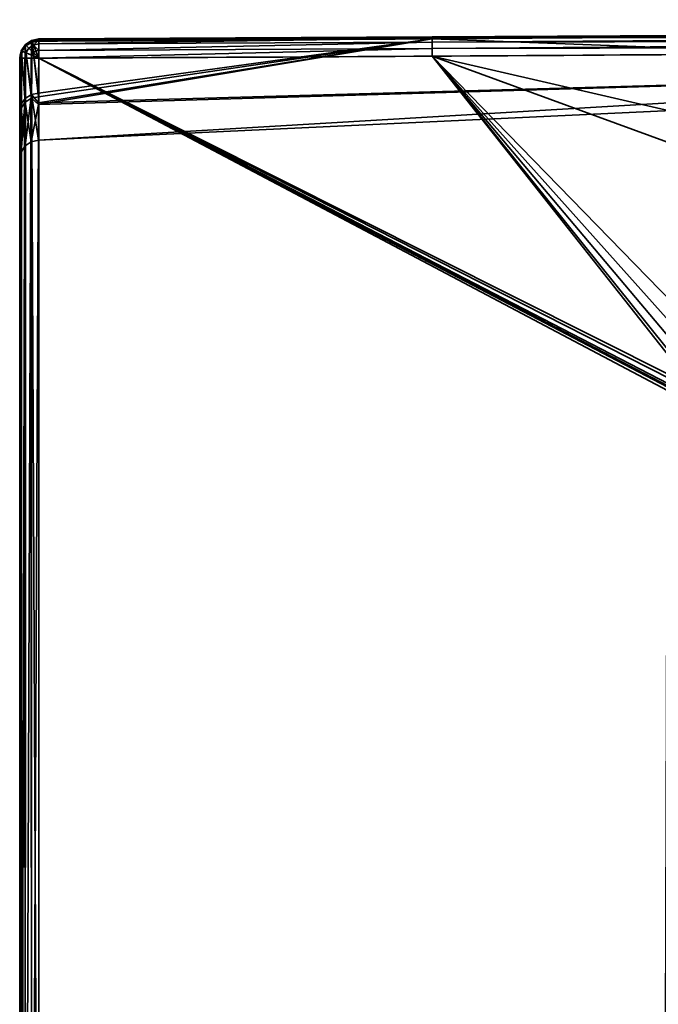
# Model space of a CAD drawing. Header units: millimetres. Extents: x -322 to 8072, y -96 to 57.
# Tile 45 of 256: x 1235 to 1252, y 29 to 54. Entities that reach past the tile are written whole.
import ezdxf

# ---------------------------------------------------------------- set-up
doc = ezdxf.new("R2010")
doc.units = ezdxf.units.MM
doc.layers.add('151', color=7, linetype='Continuous', true_color=0xffffff)

# ---------------------------------------------------------------- blocks, each defined once
blk = doc.blocks.new('UG_SURFACE_028')
at = {"layer": '151', "color": 251, "linetype": 'Continuous', "lineweight": 35}
for points in [[(1267.055, 53.789, 1114.372), (1246.24, 53.697, 1114.481), (1298.499, 53.976, 1114.655)], [(1298.499, 53.904, 1114.794), (1298.499, 53.976, 1114.655), (1246.24, 53.697, 1114.481)], [(1298.499, 53.976, 1093.346), (1246.24, 53.697, 1093.519), (1267.055, 53.789, 1093.628)], [(1246.241, 53.664, 1093.322), (1246.24, 53.697, 1093.519), (1298.499, 53.976, 1093.346)], [(1246.24, 53.697, 1114.481), (1246.241, 53.664, 1114.678), (1298.499, 53.904, 1114.794)], [(1298.499, 53.976, 1093.346), (1298.499, 53.904, 1093.206), (1246.241, 53.664, 1093.322)], [(1298.499, 53.794, 1114.905), (1298.499, 53.904, 1114.794), (1246.241, 53.664, 1114.678)], [(1298.499, 53.904, 1093.206), (1298.499, 53.794, 1093.096), (1246.241, 53.557, 1093.153)], [(1246.241, 53.557, 1093.153), (1246.241, 53.664, 1093.322), (1298.499, 53.904, 1093.206)], [(1235.647, 53.498, 1114.455), (1235.808, 53.606, 1114.455), (1235.808, 53.553, 1114.282)], [(1235.664, 53.481, 1114.66), (1235.818, 53.583, 1114.66), (1235.808, 53.606, 1114.455), (1235.647, 53.498, 1114.455)], [(1235.808, 53.553, 1093.718), (1235.808, 53.606, 1093.544), (1235.647, 53.498, 1093.544)], [(1235.647, 53.498, 1093.544), (1235.808, 53.606, 1093.544), (1235.818, 53.583, 1093.34), (1235.664, 53.481, 1093.34)], [(1235.739, 53.407, 1114.837), (1235.858, 53.487, 1114.837), (1235.818, 53.583, 1114.66), (1235.664, 53.481, 1114.66)], [(1235.664, 53.481, 1093.34), (1235.818, 53.583, 1093.34), (1235.858, 53.487, 1093.163), (1235.739, 53.407, 1093.163)], [(1235.998, 53.645, 1114.46), (1235.808, 53.606, 1114.455), (1235.818, 53.583, 1114.66)], [(1235.998, 53.645, 1114.46), (1235.998, 53.643, 1114.456), (1235.808, 53.606, 1114.455)], [(1235.808, 53.606, 1093.544), (1235.998, 53.643, 1093.544), (1235.998, 53.645, 1093.54)], [(1235.818, 53.583, 1093.34), (1235.808, 53.606, 1093.544), (1235.998, 53.645, 1093.54)], [(1235.828, 53.557, 1114.28), (1235.808, 53.606, 1114.455), (1235.998, 53.643, 1114.456)], [(1235.998, 53.643, 1093.544), (1235.808, 53.606, 1093.544), (1235.828, 53.557, 1093.72)], [(1235.808, 53.606, 1114.455), (1235.828, 53.557, 1114.28), (1235.808, 53.553, 1114.282)], [(1235.808, 53.553, 1093.718), (1235.828, 53.557, 1093.72), (1235.808, 53.606, 1093.544)], [(1235.818, 53.583, 1114.66), (1235.998, 53.619, 1114.664), (1235.998, 53.645, 1114.46)], [(1235.998, 53.645, 1093.54), (1235.998, 53.619, 1093.336), (1235.818, 53.583, 1093.34)], [(1235.998, 53.619, 1114.664), (1235.818, 53.583, 1114.66), (1235.858, 53.487, 1114.837)], [(1235.858, 53.487, 1093.163), (1235.818, 53.583, 1093.34), (1235.998, 53.619, 1093.336)], [(1235.998, 53.643, 1114.456), (1235.998, 53.587, 1114.264), (1235.828, 53.557, 1114.28)], [(1235.828, 53.557, 1093.72), (1235.998, 53.587, 1093.736), (1235.998, 53.643, 1093.544)], [(1235.828, 53.557, 1114.28), (1235.998, 53.587, 1114.264), (1235.993, 52.139, 1110.911)], [(1235.993, 52.236, 1096.805), (1235.998, 53.587, 1093.736), (1235.828, 53.557, 1093.72)], [(1235.858, 53.487, 1114.837), (1235.999, 53.514, 1114.839), (1235.998, 53.619, 1114.664)], [(1235.998, 53.619, 1093.336), (1235.999, 53.514, 1093.161), (1235.858, 53.487, 1093.163)], [(1246.241, 53.649, 1093.713), (1235.992, 51.979, 1098.318), (1267.232, 52.855, 1098.436)], [(1267.232, 52.855, 1109.564), (1235.992, 51.94, 1109.69), (1246.241, 53.649, 1114.287)], [(1246.241, 53.649, 1114.287), (1235.992, 51.94, 1109.69), (1235.993, 52.139, 1110.911)], [(1235.993, 52.236, 1096.805), (1235.992, 51.979, 1098.318), (1246.241, 53.649, 1093.713)], [(1246.241, 53.649, 1093.713), (1235.998, 53.587, 1093.736), (1235.993, 52.236, 1096.805)], [(1235.993, 52.139, 1110.911), (1235.998, 53.587, 1114.264), (1246.241, 53.649, 1114.287)], [(1235.998, 53.643, 1114.456), (1246.24, 53.697, 1114.481), (1246.241, 53.649, 1114.287)], [(1235.998, 53.619, 1114.664), (1246.241, 53.664, 1114.678), (1246.24, 53.697, 1114.481)], [(1246.24, 53.697, 1114.481), (1235.998, 53.645, 1114.46), (1235.998, 53.619, 1114.664)], [(1235.998, 53.643, 1114.456), (1235.998, 53.645, 1114.46), (1246.24, 53.697, 1114.481)], [(1235.998, 53.619, 1093.336), (1235.998, 53.645, 1093.54), (1246.24, 53.697, 1093.519)], [(1246.24, 53.697, 1093.519), (1235.998, 53.645, 1093.54), (1235.998, 53.643, 1093.544)], [(1235.998, 53.643, 1093.544), (1246.241, 53.649, 1093.713), (1246.24, 53.697, 1093.519)], [(1246.24, 53.697, 1093.519), (1246.241, 53.664, 1093.322), (1235.998, 53.619, 1093.336)], [(1246.241, 53.664, 1114.678), (1235.998, 53.619, 1114.664), (1235.999, 53.514, 1114.839)], [(1235.999, 53.514, 1093.161), (1235.998, 53.619, 1093.336), (1246.241, 53.664, 1093.322)], [(1246.241, 53.649, 1114.287), (1235.998, 53.587, 1114.264), (1235.998, 53.643, 1114.456)], [(1235.998, 53.643, 1093.544), (1235.998, 53.587, 1093.736), (1246.241, 53.649, 1093.713)], [(1235.999, 53.514, 1114.839), (1246.241, 53.557, 1114.847), (1246.241, 53.664, 1114.678)], [(1246.241, 53.664, 1093.322), (1246.241, 53.557, 1093.153), (1235.999, 53.514, 1093.161)], [(1267.055, 53.789, 1114.372), (1246.241, 53.649, 1114.287), (1246.24, 53.697, 1114.481)], [(1246.24, 53.697, 1093.519), (1246.241, 53.649, 1093.713), (1267.055, 53.789, 1093.628)], [(1298.5, 53.654, 1114.976), (1298.499, 53.794, 1114.905), (1246.241, 53.557, 1114.847)], [(1246.241, 53.664, 1114.678), (1246.241, 53.557, 1114.847), (1298.499, 53.794, 1114.905)], [(1246.242, 53.393, 1093.04), (1246.241, 53.557, 1093.153), (1298.499, 53.794, 1093.096)], [(1267.232, 52.855, 1098.436), (1267.055, 53.789, 1093.628), (1246.241, 53.649, 1093.713)], [(1246.241, 53.649, 1114.287), (1267.055, 53.789, 1114.372), (1267.232, 52.855, 1109.564)], [(1246.241, 53.557, 1114.847), (1246.242, 53.393, 1114.96), (1298.5, 53.654, 1114.976)], [(1298.499, 53.794, 1093.096), (1298.5, 53.654, 1093.024), (1246.242, 53.393, 1093.04)], [(1298.5, 53.5, 1115), (1298.5, 53.654, 1114.976), (1246.242, 53.393, 1114.96)], [(1246.242, 53.393, 1093.04), (1298.5, 53.654, 1093.024), (1298.5, 53.5, 1093)], [(1235.562, 53.327, 1114.66), (1235.519, 53.229, 1114.455), (1235.5, 53.146, 1114.5)], [(1235.5, 53.146, 1114.5), (1235.526, 53.146, 1114.66), (1235.562, 53.327, 1114.66)], [(1235.562, 53.327, 1093.34), (1235.526, 53.146, 1093.34), (1235.5, 53.146, 1093.5)], [(1235.5, 53.146, 1093.5), (1235.519, 53.229, 1093.544), (1235.562, 53.327, 1093.34)], [(1235.562, 53.327, 1114.66), (1235.54, 53.337, 1114.455), (1235.519, 53.229, 1114.455)], [(1235.538, 53.315, 1114.41), (1235.519, 53.229, 1114.455), (1235.54, 53.337, 1114.455)], [(1235.54, 53.337, 1093.544), (1235.519, 53.229, 1093.544), (1235.538, 53.315, 1093.59)], [(1235.519, 53.229, 1093.544), (1235.54, 53.337, 1093.544), (1235.562, 53.327, 1093.34)], [(1235.519, 53.229, 1114.455), (1235.538, 53.315, 1114.41), (1235.537, 51.845, 1111.01)], [(1235.537, 51.944, 1096.702), (1235.538, 53.315, 1093.59), (1235.519, 53.229, 1093.544)], [(1235.562, 53.327, 1114.66), (1235.526, 53.146, 1114.66), (1235.543, 53.146, 1114.688)], [(1235.543, 53.146, 1093.312), (1235.526, 53.146, 1093.34), (1235.562, 53.327, 1093.34)], [(1235.537, 51.845, 1111.01), (1235.538, 53.315, 1114.41), (1235.55, 53.331, 1114.401)], [(1235.55, 53.331, 1093.599), (1235.537, 51.944, 1096.702), (1235.644, 52.096, 1096.756)], [(1235.55, 53.331, 1093.599), (1235.538, 53.315, 1093.59), (1235.537, 51.944, 1096.702)], [(1235.644, 51.998, 1110.959), (1235.537, 51.845, 1111.01), (1235.55, 53.331, 1114.401)], [(1235.54, 53.337, 1114.455), (1235.55, 53.331, 1114.401), (1235.538, 53.315, 1114.41)], [(1235.538, 53.315, 1093.59), (1235.55, 53.331, 1093.599), (1235.54, 53.337, 1093.544)], [(1235.55, 53.331, 1114.401), (1235.54, 53.337, 1114.455), (1235.647, 53.498, 1114.455)], [(1235.562, 53.327, 1114.66), (1235.664, 53.481, 1114.66), (1235.647, 53.498, 1114.455), (1235.54, 53.337, 1114.455)], [(1235.647, 53.498, 1093.544), (1235.54, 53.337, 1093.544), (1235.55, 53.331, 1093.599)], [(1235.54, 53.337, 1093.544), (1235.647, 53.498, 1093.544), (1235.664, 53.481, 1093.34), (1235.562, 53.327, 1093.34)], [(1235.543, 53.146, 1114.688), (1235.631, 53.146, 1114.837), (1235.659, 53.287, 1114.837), (1235.562, 53.327, 1114.66)], [(1235.562, 53.327, 1093.34), (1235.659, 53.287, 1093.163), (1235.631, 53.146, 1093.163), (1235.543, 53.146, 1093.312)], [(1235.647, 53.498, 1114.455), (1235.646, 53.458, 1114.333), (1235.55, 53.331, 1114.401)], [(1235.55, 53.331, 1093.599), (1235.646, 53.458, 1093.667), (1235.647, 53.498, 1093.544)], [(1235.55, 53.331, 1114.401), (1235.646, 53.458, 1114.333), (1235.644, 51.998, 1110.959)], [(1235.644, 52.096, 1096.756), (1235.646, 53.458, 1093.667), (1235.55, 53.331, 1093.599)], [(1235.659, 53.287, 1114.837), (1235.739, 53.407, 1114.837), (1235.664, 53.481, 1114.66), (1235.562, 53.327, 1114.66)], [(1235.562, 53.327, 1093.34), (1235.664, 53.481, 1093.34), (1235.739, 53.407, 1093.163), (1235.659, 53.287, 1093.163)], [(1235.646, 53.458, 1093.667), (1235.644, 52.096, 1096.756), (1235.804, 52.199, 1096.792)], [(1235.804, 52.101, 1110.924), (1235.644, 51.998, 1110.959), (1235.646, 53.458, 1114.333)], [(1235.646, 53.458, 1114.333), (1235.808, 53.553, 1114.282), (1235.804, 52.101, 1110.924)], [(1235.804, 52.199, 1096.792), (1235.808, 53.553, 1093.718), (1235.646, 53.458, 1093.667)], [(1235.808, 53.553, 1114.282), (1235.646, 53.458, 1114.333), (1235.647, 53.498, 1114.455)], [(1235.647, 53.498, 1093.544), (1235.646, 53.458, 1093.667), (1235.808, 53.553, 1093.718)], [(1235.814, 53.223, 1114.958), (1235.857, 53.289, 1114.958), (1235.739, 53.407, 1114.837), (1235.659, 53.287, 1114.837)], [(1235.659, 53.287, 1093.163), (1235.739, 53.407, 1093.163), (1235.857, 53.289, 1093.042), (1235.814, 53.223, 1093.042)], [(1235.857, 53.289, 1114.958), (1235.922, 53.332, 1114.958), (1235.858, 53.487, 1114.837), (1235.739, 53.407, 1114.837)], [(1235.739, 53.407, 1093.163), (1235.858, 53.487, 1093.163), (1235.922, 53.332, 1093.042), (1235.857, 53.289, 1093.042)], [(1235.804, 52.101, 1110.924), (1235.808, 53.553, 1114.282), (1235.828, 53.557, 1114.28)], [(1235.828, 53.557, 1093.72), (1235.804, 52.199, 1096.792), (1235.993, 52.236, 1096.805)], [(1235.828, 53.557, 1093.72), (1235.808, 53.553, 1093.718), (1235.804, 52.199, 1096.792)], [(1235.993, 52.139, 1110.911), (1235.804, 52.101, 1110.924), (1235.828, 53.557, 1114.28)], [(1236, 53.146, 1115), (1235.922, 53.332, 1114.958), (1235.857, 53.289, 1114.958)], [(1235.857, 53.289, 1093.042), (1235.922, 53.332, 1093.042), (1236, 53.146, 1093)], [(1235.999, 53.348, 1114.957), (1235.999, 53.514, 1114.839), (1235.858, 53.487, 1114.837)], [(1235.858, 53.487, 1093.163), (1235.999, 53.514, 1093.161), (1235.999, 53.348, 1093.043)], [(1235.858, 53.487, 1114.837), (1235.922, 53.332, 1114.958), (1235.999, 53.348, 1114.957)], [(1235.999, 53.348, 1093.043), (1235.922, 53.332, 1093.042), (1235.858, 53.487, 1093.163)], [(1235.999, 53.347, 1114.958), (1235.999, 53.348, 1114.957), (1235.922, 53.332, 1114.958)], [(1235.922, 53.332, 1093.042), (1235.999, 53.348, 1093.043), (1235.999, 53.347, 1093.042)], [(1235.922, 53.332, 1114.958), (1236, 53.146, 1115), (1235.999, 53.347, 1114.958)], [(1235.999, 53.347, 1093.042), (1236, 53.146, 1093), (1235.922, 53.332, 1093.042)], [(1235.999, 53.348, 1114.957), (1246.242, 53.393, 1114.96), (1246.241, 53.557, 1114.847)], [(1246.241, 53.557, 1114.847), (1235.999, 53.514, 1114.839), (1235.999, 53.348, 1114.957)], [(1235.999, 53.348, 1093.043), (1246.241, 53.557, 1093.153), (1246.242, 53.393, 1093.04)], [(1235.999, 53.348, 1093.043), (1235.999, 53.514, 1093.161), (1246.241, 53.557, 1093.153)], [(1246.242, 53.393, 1114.96), (1235.999, 53.347, 1114.958), (1236, 53.146, 1115)], [(1235.999, 53.348, 1114.957), (1235.999, 53.347, 1114.958), (1246.242, 53.393, 1114.96)], [(1236, 53.146, 1093), (1235.999, 53.347, 1093.042), (1246.242, 53.393, 1093.04)], [(1246.242, 53.393, 1093.04), (1235.999, 53.347, 1093.042), (1235.999, 53.348, 1093.043)], [(1236, 53.146, 1115), (1246.243, 53.197, 1115), (1246.242, 53.393, 1114.96)], [(1246.242, 53.393, 1093.04), (1246.243, 53.197, 1093), (1236, 53.146, 1093)], [(1246.242, 53.393, 1114.96), (1246.243, 53.197, 1115), (1298.5, 53.5, 1115)], [(1298.5, 53.5, 1093), (1246.243, 53.197, 1093), (1246.242, 53.393, 1093.04)], [(1273.82, 46.841, 1115), (1306.99, 48.233, 1115), (1298.5, 53.5, 1115), (1246.243, 53.197, 1115)], [(1246.243, 53.197, 1093), (1298.5, 53.5, 1093), (1298.475, 48.234, 1093), (1265.334, 46.219, 1093)], [(1235.5, 51.665, 1111.07), (1235.5, 53.146, 1114.5), (1235.519, 53.229, 1114.455)], [(1235.519, 53.229, 1093.544), (1235.5, 51.765, 1096.64), (1235.537, 51.944, 1096.702)], [(1235.519, 53.229, 1093.544), (1235.5, 53.146, 1093.5), (1235.5, 51.765, 1096.64)], [(1235.537, 51.845, 1111.01), (1235.5, 51.665, 1111.07), (1235.519, 53.229, 1114.455)], [(1235.5, 11, 1114.5), (1235.5, 53.146, 1114.5), (1235.5, 51.665, 1111.07)], [(1235.5, 51.765, 1096.64), (1235.5, 53.146, 1093.5), (1235.5, 11, 1093.5)], [(1235.5, 11, 1114.5), (1235.538, 11, 1114.691), (1235.526, 53.146, 1114.66)], [(1235.526, 53.146, 1114.66), (1235.5, 53.146, 1114.5), (1235.5, 11, 1114.5)], [(1235.5, 11, 1093.5), (1235.5, 53.146, 1093.5), (1235.526, 53.146, 1093.34)], [(1235.526, 53.146, 1093.34), (1235.538, 11, 1093.309), (1235.5, 11, 1093.5)], [(1235.538, 11, 1114.691), (1235.543, 53.146, 1114.688), (1235.526, 53.146, 1114.66)], [(1235.526, 53.146, 1093.34), (1235.543, 53.146, 1093.312), (1235.538, 11, 1093.309)], [(1235.631, 53.146, 1114.837), (1235.538, 11, 1114.691), (1235.646, 11, 1114.854)], [(1235.631, 53.146, 1114.837), (1235.543, 53.146, 1114.688), (1235.538, 11, 1114.691)], [(1235.538, 11, 1093.309), (1235.543, 53.146, 1093.312), (1235.631, 53.146, 1093.163)], [(1235.631, 53.146, 1093.163), (1235.646, 11, 1093.146), (1235.538, 11, 1093.309)], [(1235.659, 53.287, 1114.837), (1235.631, 53.146, 1114.837), (1235.649, 53.146, 1114.85)], [(1235.649, 53.146, 1093.15), (1235.631, 53.146, 1093.163), (1235.659, 53.287, 1093.163)], [(1235.646, 11, 1114.854), (1235.649, 53.146, 1114.85), (1235.631, 53.146, 1114.837)], [(1235.631, 53.146, 1093.163), (1235.649, 53.146, 1093.15), (1235.646, 11, 1093.146)], [(1235.798, 53.146, 1114.958), (1235.646, 11, 1114.854), (1235.809, 11, 1114.962)], [(1235.798, 53.146, 1114.958), (1235.649, 53.146, 1114.85), (1235.646, 11, 1114.854)], [(1235.646, 11, 1093.146), (1235.649, 53.146, 1093.15), (1235.798, 53.146, 1093.042)], [(1235.798, 53.146, 1093.042), (1235.809, 11, 1093.038), (1235.646, 11, 1093.146)], [(1235.649, 53.146, 1114.85), (1235.798, 53.146, 1114.958), (1235.814, 53.223, 1114.958), (1235.659, 53.287, 1114.837)], [(1235.659, 53.287, 1093.163), (1235.814, 53.223, 1093.042), (1235.798, 53.146, 1093.042), (1235.649, 53.146, 1093.15)], [(1235.814, 53.223, 1114.958), (1235.798, 53.146, 1114.958), (1235.809, 53.146, 1114.96)], [(1235.809, 53.146, 1093.04), (1235.798, 53.146, 1093.042), (1235.814, 53.223, 1093.042)], [(1235.809, 11, 1114.962), (1235.809, 53.146, 1114.96), (1235.798, 53.146, 1114.958)], [(1235.798, 53.146, 1093.042), (1235.809, 53.146, 1093.04), (1235.809, 11, 1093.038)], [(1235.809, 53.146, 1114.96), (1236, 53.146, 1115), (1235.814, 53.223, 1114.958)], [(1235.814, 53.223, 1093.042), (1236, 53.146, 1093), (1235.809, 53.146, 1093.04)], [(1236, 11, 1115), (1236, 53.146, 1115), (1235.809, 53.146, 1114.96)], [(1235.809, 53.146, 1114.96), (1235.809, 11, 1114.962), (1236, 11, 1115)], [(1235.809, 11, 1093.038), (1235.809, 53.146, 1093.04), (1236, 53.146, 1093)], [(1236, 53.146, 1093), (1236, 11, 1093), (1235.809, 11, 1093.038)], [(1236, 53.146, 1115), (1235.857, 53.289, 1114.958), (1235.814, 53.223, 1114.958)], [(1235.814, 53.223, 1093.042), (1235.857, 53.289, 1093.042), (1236, 53.146, 1093)], [(1246.243, 53.197, 1115), (1236, 53.146, 1115), (1252.506, 44.859, 1115), (1252.756, 45.082, 1115)], [(1252.688, 45.034, 1093), (1252.455, 44.787, 1093), (1236, 53.146, 1093), (1246.243, 53.197, 1093)], [(1252.316, 27.953, 1115), (1252.364, 44.489, 1115), (1236, 53.146, 1115), (1236, 11, 1115)], [(1252.364, 44.489, 1115), (1252.372, 44.58, 1115), (1236, 53.146, 1115)], [(1252.372, 44.58, 1115), (1252.396, 44.667, 1115), (1236, 53.146, 1115)], [(1252.396, 44.667, 1115), (1252.506, 44.859, 1115), (1236, 53.146, 1115)], [(1236, 11, 1093), (1236, 53.146, 1093), (1252.364, 44.489, 1093), (1252.316, 27.953, 1093)], [(1236, 53.146, 1093), (1252.379, 44.612, 1093), (1252.364, 44.489, 1093)], [(1236, 53.146, 1093), (1252.455, 44.787, 1093), (1252.379, 44.612, 1093)], [(1246.243, 53.197, 1115), (1253.828, 45.411, 1115), (1273.82, 46.841, 1115)], [(1246.243, 53.197, 1115), (1253.286, 45.318, 1115), (1253.828, 45.411, 1115)], [(1246.243, 53.197, 1115), (1252.756, 45.082, 1115), (1253.286, 45.318, 1115)], [(1246.243, 53.197, 1093), (1252.979, 45.205, 1093), (1252.688, 45.034, 1093)], [(1265.334, 46.219, 1093), (1253.828, 45.411, 1093), (1246.243, 53.197, 1093)], [(1253.828, 45.411, 1093), (1252.979, 45.205, 1093), (1246.243, 53.197, 1093)], [(1235.988, 51.011, 1104), (1267.301, 52.475, 1104), (1267.232, 52.855, 1098.436)], [(1235.988, 51.011, 1104), (1235.992, 51.94, 1109.69), (1267.232, 52.855, 1109.564)], [(1267.232, 52.855, 1109.564), (1267.301, 52.475, 1104), (1235.988, 51.011, 1104)], [(1267.232, 52.855, 1098.436), (1235.992, 51.979, 1098.318), (1235.988, 51.011, 1104)], [(1267.301, 52.475, 1104), (1235.988, 51.011, 1104), (1235.988, 51.011, 1104)], [(1235.537, 50.7, 1104), (1235.642, 50.861, 1104), (1235.644, 52.096, 1096.756)], [(1235.644, 52.096, 1096.756), (1235.537, 51.944, 1096.702), (1235.537, 50.7, 1104)], [(1235.642, 50.861, 1104), (1235.801, 50.97, 1104), (1235.804, 52.199, 1096.792)], [(1235.804, 52.199, 1096.792), (1235.644, 52.096, 1096.756), (1235.642, 50.861, 1104)], [(1235.644, 51.998, 1110.959), (1235.804, 52.101, 1110.924), (1235.801, 50.97, 1104)], [(1235.801, 50.97, 1104), (1235.804, 52.101, 1110.924), (1235.992, 51.94, 1109.69)], [(1235.992, 51.979, 1098.318), (1235.993, 52.236, 1096.805), (1235.804, 52.199, 1096.792)], [(1235.804, 52.199, 1096.792), (1235.988, 51.011, 1104), (1235.992, 51.979, 1098.318)], [(1235.804, 52.101, 1110.924), (1235.993, 52.139, 1110.911), (1235.992, 51.94, 1109.69)], [(1235.537, 50.7, 1104), (1235.537, 51.944, 1096.702), (1235.5, 51.765, 1096.64)], [(1235.5, 51.665, 1111.07), (1235.537, 51.845, 1111.01), (1235.537, 50.7, 1104)], [(1235.537, 51.845, 1111.01), (1235.644, 51.998, 1110.959), (1235.642, 50.861, 1104)], [(1235.642, 50.861, 1104), (1235.537, 50.7, 1104), (1235.537, 51.845, 1111.01)], [(1235.801, 50.97, 1104), (1235.642, 50.861, 1104), (1235.644, 51.998, 1110.959)], [(1235.992, 51.94, 1109.69), (1235.988, 51.011, 1104), (1235.801, 50.97, 1104)], [(1235.5, 11, 1093.5), (1235.5, 50.511, 1104), (1235.5, 51.765, 1096.64)], [(1235.5, 51.765, 1096.64), (1235.5, 50.511, 1104), (1235.537, 50.7, 1104)], [(1235.5, 51.665, 1111.07), (1235.5, 50.511, 1104), (1235.5, 11, 1093.5), (1235.5, 11, 1114.5)], [(1235.537, 50.7, 1104), (1235.5, 50.511, 1104), (1235.5, 51.665, 1111.07)]]:
    blk.add_3dface(points, dxfattribs=at)

msp = doc.modelspace()

# ---------------------------------------------------------------- linework, layer by layer
at = {"layer": '151', "color": 253, "linetype": 'Continuous', "lineweight": -3}
for p, q in [((1235.5, 11, 1114.5), (1235.5, 53.146, 1114.5)), ((1235.5, 53.146, 1093.5), (1235.5, 11, 1093.5)), ((1236, 11, 1093), (1236, 53.146, 1093)), ((1236, 53.146, 1115), (1236, 11, 1115))]:
    msp.add_line(p, q, dxfattribs=at)
at = {"layer": '151', "color": 253, "linetype": 'Continuous', "lineweight": -3, "extrusion": (2.75246e-14, -0.4722, -0.881491)}
msp.add_arc((1236, 479.419, -1007.518), 0.5, 180, 269.82, dxfattribs=at)
at = {"layer": '151', "color": 253, "linetype": 'Continuous', "lineweight": -3, "extrusion": (0, 0.4722, -0.881491)}
msp.add_arc((-1236, 563.199, -938.815), 0.5, 0, 89.82, dxfattribs=at)
at = {"layer": '151', "color": 253, "linetype": 'Continuous', "lineweight": -3, "extrusion": (-0.999994, -0.003565, 0)}
for centre, start, end in [((-48.74, 1114.5, -1236.182), 90, 208.1771), ((-48.74, 1093.5, -1236.182), 151.8229, 270)]:
    msp.add_arc(centre, 0.5, start, end, dxfattribs=at)
at = {"layer": '151', "color": 253, "linetype": 'Continuous', "lineweight": -3, "extrusion": (6.93889e-14, -1, 0)}
msp.add_arc((1236, 1093.5, -53.146), 0.5, 180, 270, dxfattribs=at)
at = {"layer": '151', "color": 253, "linetype": 'Continuous', "lineweight": -3, "extrusion": (0, 1, 0)}
msp.add_arc((-1236, 1114.5, 53.146), 0.5, 0, 90, dxfattribs=at)
at = {"layer": '151', "color": 253, "linetype": 'Continuous', "lineweight": -3}
for points, knots in [([(1235.998, 53.587, 1114.264), (1246.415, 53.633, 1114.28), (1256.832, 53.74, 1114.321), (1277.665, 53.913, 1114.421), (1288.081, 53.973, 1114.474), (1308.915, 54.027, 1114.526), (1319.332, 54.074, 1114.58), (1340.166, 54.132, 1114.685), (1350.582, 54.143, 1114.73), (1360.999, 54.146, 1114.747)], [0, 0, 0, 0, 0.25, 0.25, 0.5, 0.5, 0.75, 0.75, 1, 1, 1, 1]), ([(1360.999, 54.146, 1093.253), (1350.582, 54.143, 1093.27), (1340.166, 54.132, 1093.315), (1319.332, 54.074, 1093.42), (1308.915, 54.027, 1093.474), (1288.081, 53.973, 1093.526), (1277.665, 53.913, 1093.579), (1256.832, 53.74, 1093.679), (1246.415, 53.633, 1093.72), (1235.998, 53.587, 1093.736)], [0, 0, 0, 0, 0.25, 0.25, 0.5, 0.5, 0.75, 0.75, 1, 1, 1, 1]), ([(1235.998, 53.587, 1093.736), (1235.995, 52.74, 1095.317), (1235.993, 52.092, 1097.004), (1235.989, 51.231, 1100.444), (1235.988, 51.012, 1102.2), (1235.988, 51.011, 1105.787), (1235.989, 51.229, 1107.545), (1235.993, 52.09, 1110.991), (1235.995, 52.74, 1112.683), (1235.998, 53.587, 1114.264)], [0, 0, 0, 0, 0.25, 0.25, 0.5, 0.5, 0.75, 0.75, 1, 1, 1, 1]), ([(1236, 53.146, 1093), (1246.417, 53.183, 1093), (1256.833, 53.27, 1093), (1277.666, 53.416, 1093), (1288.083, 53.473, 1093), (1319.333, 53.554, 1093), (1340.166, 53.685, 1093), (1361, 53.711, 1093)], [0, 0, 0, 0, 0.25, 0.25, 0.5, 0.5, 1, 1, 1, 1]), ([(1361, 53.711, 1115), (1340.166, 53.685, 1115), (1319.333, 53.554, 1115), (1288.083, 53.473, 1115), (1277.666, 53.416, 1115), (1256.833, 53.27, 1115), (1246.417, 53.183, 1115), (1236, 53.146, 1115)], [0, 0, 0, 0, 0.5, 0.5, 0.75, 0.75, 1, 1, 1, 1]), ([(1235.5, 53.146, 1114.5), (1235.5, 52.28, 1112.882), (1235.5, 51.616, 1111.157), (1235.5, 50.735, 1107.631), (1235.5, 50.511, 1105.832), (1235.5, 50.512, 1102.162), (1235.5, 50.736, 1100.365), (1235.5, 51.616, 1096.844), (1235.5, 52.28, 1095.118), (1235.5, 53.146, 1093.5)], [0, 0, 0, 0, 0.25, 0.25, 0.5, 0.5, 0.75, 0.75, 1, 1, 1, 1])]:
    msp.add_open_spline(points, degree=3, knots=knots, dxfattribs=at)

# ---------------------------------------------------------------- block references
msp.add_blockref('UG_SURFACE_028', (0, 0), dxfattribs=at)

doc.saveas('drawing.dxf')
